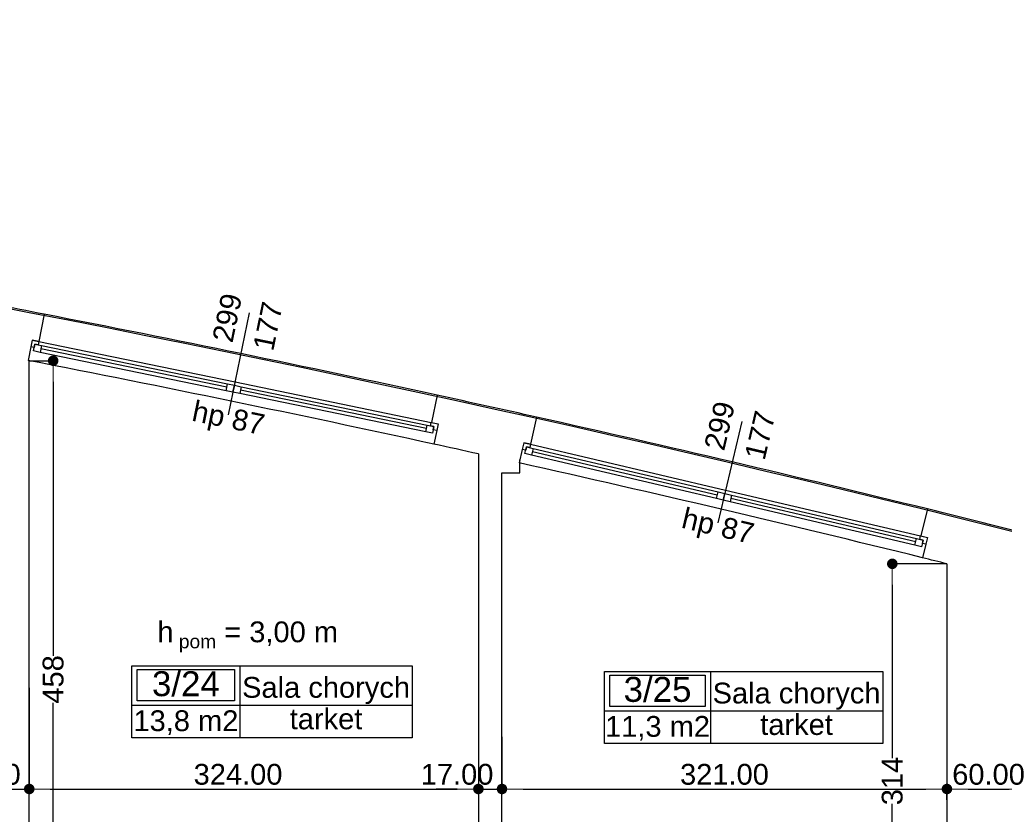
# Model space of a CAD drawing. Header units: millimetres. Extents: x -175445 to -20415, y -559200 to 231527.
# Tile 186 of 256: x -116780 to -109677, y -90351 to -84619. Entities that reach past the tile are written whole.
import ezdxf
from ezdxf.enums import TextEntityAlignment as Align

# ---------------------------------------------------------------- set-up
doc = ezdxf.new("R2010")
doc.units = ezdxf.units.MM
doc.header["$MEASUREMENT"] = 0
for name, color, linetype in [('Obiekt', 7, 'Continuous'), ('Okno', 7, 'Continuous'), ('Strefa', 7, 'Continuous'), ('Strop', 7, 'Continuous'), ('Słup', 7, 'Continuous'), ('Tekst', 7, 'Continuous'), ('Wymiary', 63, 'Continuous'), ('Ściana', 7, 'Continuous')]:
    doc.layers.add(name, color=color, linetype=linetype)
doc.styles.add('Arial', font='txt')
doc.styles.add('Times new roman', font='txt')
doc.dimstyles.new('GENERATED_STYLE__1', dxfattribs={"dimtxt": 150, "dimasz": 152, "dimexe": 0.18, "dimexo": 0, "dimgap": 0.09, "dimtad": 1, "dimtih": 1, "dimtoh": 1, "dimlfac": 0.1, "dimzin": 0, "dimdsep": 46, "dimtxsty": 'Arial', "dimblk": 'ARROWHEAD_11', "dimblk1": 'ARROWHEAD_11', "dimblk2": 'ARROWHEAD_11', "dimcen": 0.09, "dimclrd": 114, "dimclre": 114, "dimclrt": 114, "dimazin": 0, "dimtfac": 1, "dimtdec": 4, "dimtmove": 0, "dimatfit": 3, "dimfxl": 1, "dimtolj": 1, "dimtzin": 0, "dimarcsym": 0})
doc.dimstyles.new('GENERATED_STYLE__3', dxfattribs={"dimtxt": 150, "dimasz": 152, "dimexe": 0.18, "dimexo": 0, "dimgap": 0.09, "dimtad": 1, "dimlfac": 0.1, "dimzin": 0, "dimdsep": 46, "dimtxsty": 'Arial', "dimblk": 'ARROWHEAD_11', "dimblk1": 'ARROWHEAD_11', "dimblk2": 'ARROWHEAD_11', "dimcen": 0.09, "dimclrd": 114, "dimclre": 114, "dimclrt": 114, "dimazin": 0, "dimtfac": 1, "dimtdec": 4, "dimtmove": 2, "dimatfit": 3, "dimfxl": 1, "dimtolj": 1, "dimtzin": 0, "dimarcsym": 0})

# ---------------------------------------------------------------- blocks, each defined once
blk = doc.blocks.new('Sala chorych_3_24_26', base_point=(-109498.3, 39352.4))
at = {"layer": 'Strefa'}
for p, q in [((-110277.4, 39635.2), (-108255.6, 39635.2)), ((-110277.4, 39116.7), (-110277.4, 39635.2)), ((-109498.3, 39635.2), (-109498.3, 39116.7)), ((-108255.6, 39635.2), (-108255.6, 39116.7)), ((-110238.4, 39609.3), (-109537.3, 39609.3)), ((-110238.4, 39383), (-110238.4, 39609.3)), ((-109537.3, 39609.3), (-109537.3, 39383)), ((-110277.4, 39352.4), (-108255.6, 39352.4)), ((-109537.3, 39383), (-110238.4, 39383)), ((-108255.6, 39116.7), (-110277.4, 39116.7))]:
    blk.add_line(p, q, dxfattribs=at)
at = {"layer": 'Strefa', "style": 'Arial'}
for tag, height, p in [('ROOM_NUMBER', 180, (-109887.9, 39507.3)), ('ROOM_NAME', 150, (-108877, 39480.8)), ('ROOM_CALC_AREA', 150, (-109887.9, 39240.3)), ('floor_f', 150, (-108877, 39253.7))]:
    blk.add_attdef(tag, text='', height=height, dxfattribs=at).set_placement(p, align=Align.MIDDLE_CENTER)
blk = doc.blocks.new('Sala chorych_3_25_27', base_point=(-106104.2, 39311.3))
at = {"layer": 'Strefa'}
for p, q in [((-106867.4, 39594.2), (-104861.5, 39594.2)), ((-106867.4, 39075.6), (-106867.4, 39594.2)), ((-106829.3, 39568.2), (-106142.4, 39568.2)), ((-106829.3, 39342), (-106829.3, 39568.2)), ((-106142.4, 39568.2), (-106142.4, 39342)), ((-106104.2, 39594.2), (-106104.2, 39075.6)), ((-104861.5, 39594.2), (-104861.5, 39075.6)), ((-106867.4, 39311.3), (-104861.5, 39311.3)), ((-106142.4, 39342), (-106829.3, 39342)), ((-104861.5, 39075.6), (-106867.4, 39075.6))]:
    blk.add_line(p, q, dxfattribs=at)
at = {"layer": 'Strefa', "style": 'Arial'}
for tag, height, p in [('ROOM_NUMBER', 180, (-106485.8, 39466.3)), ('ROOM_NAME', 150, (-105482.9, 39439.7)), ('floor_f', 150, (-105482.9, 39212.6)), ('ROOM_CALC_AREA', 150, (-106485.8, 39199.3))]:
    blk.add_attdef(tag, text='', height=height, dxfattribs=at).set_placement(p, align=Align.MIDDLE_CENTER)
blk = doc.blocks.new('ARROWHEAD_11')
at = {"color": 0, "linetype": 'Continuous', "lineweight": 0}
blk.add_line((0, 0), (-1, 0), dxfattribs=at)
at = {"color": 0, "linetype": 'Continuous', "lineweight": 0, "const_width": 0.25, "flags": 128}
blk.add_lwpolyline([(-0.125, 0, 1), (0.125, 0, 1)], format="xyb", close=True, dxfattribs=at)
blk = doc.blocks.new('*D3369')
at = {"layer": 'Defpoints', "color": 0}
for p in [(-110484.9, -88543.8), (-110090.7, -88543.8), (-115030.7, -91676.6)]:
    blk.add_point(p, dxfattribs=at)
at = {"layer": 'Wymiary', "color": 114, "lineweight": -2}
for p, q in [((-110090.7, -88543.8), (-110485.1, -88543.8)), ((-110484.9, -88695.8), (-110484.9, -89944.8)), ((-110484.9, -91524.6), (-110484.9, -90275.7)), ((-115030.7, -91676.6), (-110484.7, -91676.6))]:
    blk.add_line(p, q, dxfattribs=at)
at = {"layer": 'Wymiary', "color": 114, "lineweight": -2, "xscale": 152, "yscale": 152, "zscale": 152}
for p, rotation in [((-110484.9, -88543.8), 90), ((-110484.9, -91676.6), 270)]:
    blk.add_blockref('ARROWHEAD_11', p, dxfattribs=dict(at, rotation=rotation))
at = {"layer": 'Wymiary', "color": 114, "lineweight": 13, "insert": (-110484.9, -90110.2), "char_height": 150, "attachment_point": 5, "rotation": 90, "style": 'Arial'}
blk.add_mtext('\\A1;314', dxfattribs=at)
blk = doc.blocks.new('*D3372')
at = {"layer": 'Defpoints', "color": 0}
for p in [(-116710.7, -87078.8), (-116538.1, -87078.8), (-115030.7, -91676.6)]:
    blk.add_point(p, dxfattribs=at)
at = {"layer": 'Wymiary', "color": 114, "lineweight": -2}
for p, q in [((-116710.7, -87078.8), (-116537.9, -87078.8)), ((-116538.1, -87230.8), (-116538.1, -89208.7)), ((-116538.1, -91524.6), (-116538.1, -89546.7)), ((-115030.7, -91676.6), (-116538.2, -91676.6))]:
    blk.add_line(p, q, dxfattribs=at)
at = {"layer": 'Wymiary', "color": 114, "lineweight": -2, "xscale": 152, "yscale": 152, "zscale": 152}
for p, rotation in [((-116538.1, -87078.8), 90), ((-116538.1, -91676.6), 270)]:
    blk.add_blockref('ARROWHEAD_11', p, dxfattribs=dict(at, rotation=rotation))
at = {"layer": 'Wymiary', "color": 114, "lineweight": 13, "insert": (-116538.1, -89377.7), "char_height": 150, "attachment_point": 5, "rotation": 90, "style": 'Arial'}
blk.add_mtext('\\A1;458', dxfattribs=at)
blk = doc.blocks.new('*D3571')
at = {"layer": 'Defpoints', "color": 0}
for p in [(-116880.7, -89437.7), (-116710.7, -89437.7), (-116710.7, -90168.2)]:
    blk.add_point(p, dxfattribs=at)
at = {"layer": 'Wymiary', "color": 114, "lineweight": -2}
for p, q in [((-116880.7, -89437.7), (-116880.7, -90168.3)), ((-116710.7, -89437.7), (-116710.7, -90168.3)), ((-117032.7, -90168.2), (-117184.7, -90168.2)), ((-116880.7, -90168.2), (-116710.7, -90168.2)), ((-116558.7, -90168.2), (-116406.7, -90168.2))]:
    blk.add_line(p, q, dxfattribs=at)
at = {"layer": 'Wymiary', "color": 114, "lineweight": -2, "xscale": 152, "yscale": 152, "zscale": 152}
blk.add_blockref('ARROWHEAD_11', (-116880.7, -90168.2), dxfattribs=at)
at = {"layer": 'Wymiary', "color": 114, "lineweight": -2, "xscale": 152, "yscale": 152, "zscale": 152, "rotation": 180}
blk.add_blockref('ARROWHEAD_11', (-116710.7, -90168.2), dxfattribs=at)
at = {"layer": 'Wymiary', "color": 114, "lineweight": 13, "insert": (-117034.6, -90063.2), "char_height": 150, "attachment_point": 5, "style": 'Arial'}
blk.add_mtext('\\A1;17.00', dxfattribs=at)
blk = doc.blocks.new('*D3572')
at = {"layer": 'Defpoints', "color": 0}
for p in [(-116710.7, -89437.7), (-113470.7, -89792.5), (-113470.7, -90168.2)]:
    blk.add_point(p, dxfattribs=at)
at = {"layer": 'Wymiary', "color": 114, "lineweight": -2}
for p, q in [((-116710.7, -89437.7), (-116710.7, -90168.3)), ((-113470.7, -89792.5), (-113470.7, -90168.3)), ((-116558.7, -90168.2), (-113622.7, -90168.2))]:
    blk.add_line(p, q, dxfattribs=at)
at = {"layer": 'Wymiary', "color": 114, "lineweight": -2, "xscale": 152, "yscale": 152, "zscale": 152, "rotation": 180}
blk.add_blockref('ARROWHEAD_11', (-116710.7, -90168.2), dxfattribs=at)
at = {"layer": 'Wymiary', "color": 114, "lineweight": -2, "xscale": 152, "yscale": 152, "zscale": 152}
blk.add_blockref('ARROWHEAD_11', (-113470.7, -90168.2), dxfattribs=at)
at = {"layer": 'Wymiary', "color": 114, "lineweight": 13, "insert": (-115204.6, -90063.2), "char_height": 150, "attachment_point": 5, "style": 'Arial'}
blk.add_mtext('\\A1;324.00', dxfattribs=at)
blk = doc.blocks.new('*D3573')
at = {"layer": 'Defpoints', "color": 0}
for p in [(-113470.7, -89792.5), (-113300.7, -89792.5), (-113300.7, -90168.2)]:
    blk.add_point(p, dxfattribs=at)
at = {"layer": 'Wymiary', "color": 114, "lineweight": -2}
for p, q in [((-113470.7, -89792.5), (-113470.7, -90168.3)), ((-113300.7, -89792.5), (-113300.7, -90168.3)), ((-113622.7, -90168.2), (-113774.7, -90168.2)), ((-113470.7, -90168.2), (-113300.7, -90168.2)), ((-113148.7, -90168.2), (-112996.7, -90168.2))]:
    blk.add_line(p, q, dxfattribs=at)
at = {"layer": 'Wymiary', "color": 114, "lineweight": -2, "xscale": 152, "yscale": 152, "zscale": 152}
blk.add_blockref('ARROWHEAD_11', (-113470.7, -90168.2), dxfattribs=at)
at = {"layer": 'Wymiary', "color": 114, "lineweight": -2, "xscale": 152, "yscale": 152, "zscale": 152, "rotation": 180}
blk.add_blockref('ARROWHEAD_11', (-113300.7, -90168.2), dxfattribs=at)
at = {"layer": 'Wymiary', "color": 114, "lineweight": 13, "insert": (-113624.6, -90063.2), "char_height": 150, "attachment_point": 5, "style": 'Arial'}
blk.add_mtext('\\A1;17.00', dxfattribs=at)
blk = doc.blocks.new('*D3574')
at = {"layer": 'Defpoints', "color": 0}
for p in [(-113300.7, -89792.5), (-110090.7, -90168.2), (-110090.7, -90245.6)]:
    blk.add_point(p, dxfattribs=at)
at = {"layer": 'Wymiary', "color": 114, "lineweight": -2}
for p, q in [((-113300.7, -89792.5), (-113300.7, -90168.3)), ((-113148.7, -90168.2), (-110242.7, -90168.2)), ((-110090.7, -90245.6), (-110090.7, -90168))]:
    blk.add_line(p, q, dxfattribs=at)
at = {"layer": 'Wymiary', "color": 114, "lineweight": -2, "xscale": 152, "yscale": 152, "zscale": 152, "rotation": 180}
blk.add_blockref('ARROWHEAD_11', (-113300.7, -90168.2), dxfattribs=at)
at = {"layer": 'Wymiary', "color": 114, "lineweight": -2, "xscale": 152, "yscale": 152, "zscale": 152}
blk.add_blockref('ARROWHEAD_11', (-110090.7, -90168.2), dxfattribs=at)
at = {"layer": 'Wymiary', "color": 114, "lineweight": 13, "insert": (-111695.7, -90063.2), "char_height": 150, "attachment_point": 5, "style": 'Arial'}
blk.add_mtext('\\A1;321.00', dxfattribs=at)
blk = doc.blocks.new('*D3575')
at = {"layer": 'Defpoints', "color": 0}
for p in [(-109490.7, -90168.2), (-110090.7, -90245.6), (-109490.7, -90245.6)]:
    blk.add_point(p, dxfattribs=at)
at = {"layer": 'Wymiary', "color": 114, "lineweight": -2}
for p, q in [((-110090.7, -90245.6), (-110090.7, -90168)), ((-109938.7, -90168.2), (-109642.7, -90168.2)), ((-109490.7, -90245.6), (-109490.7, -90168))]:
    blk.add_line(p, q, dxfattribs=at)
at = {"layer": 'Wymiary', "color": 114, "lineweight": -2, "xscale": 152, "yscale": 152, "zscale": 152, "rotation": 180}
blk.add_blockref('ARROWHEAD_11', (-110090.7, -90168.2), dxfattribs=at)
at = {"layer": 'Wymiary', "color": 114, "lineweight": -2, "xscale": 152, "yscale": 152, "zscale": 152}
blk.add_blockref('ARROWHEAD_11', (-109490.7, -90168.2), dxfattribs=at)
at = {"layer": 'Wymiary', "color": 114, "lineweight": 13, "insert": (-109790.7, -90063.2), "char_height": 150, "attachment_point": 5, "style": 'Arial'}
blk.add_mtext('\\A1;60.00', dxfattribs=at)

msp = doc.modelspace()

# ---------------------------------------------------------------- linework, layer by layer
at = {"layer": 'Obiekt'}
for p, q in [((-115123.258, -86733.672), (-115274.636, -87468.236)), ((-111570.712, -87517.151), (-111742.35, -88247.247))]:
    msp.add_line(p, q, dxfattribs=at)
at = {"layer": 'Okno'}
for p, q in [((-116690.689, -86929.874), (-116700.221, -86978.96)), ((-116690.13, -86929.989), (-116700.221, -86978.96)), ((-116690.689, -86929.874), (-116641.159, -86940.081)), ((-116641.789, -86939.951), (-116690.689, -86929.874)), ((-116675.736, -86984.006), (-116700.221, -86978.96)), ((-116680.782, -87008.492), (-116670.69, -86959.521)), ((-116631.811, -87018.584), (-116680.782, -87008.492)), ((-116670.69, -86959.521), (-116675.736, -86984.006)), ((-116646.205, -86964.567), (-116670.69, -86959.521)), ((-116670.69, -86959.521), (-116621.719, -86969.613)), ((-116641.159, -86940.081), (-116646.205, -86964.567)), ((-116641.159, -86940.081), (-115225.898, -87231.736)), ((-116621.719, -86969.613), (-116631.811, -87018.584)), ((-115284.961, -87270.616), (-116626.765, -86994.098)), ((-116621.719, -86969.613), (-115279.915, -87246.13)), ((-115290.007, -87295.101), (-116631.811, -87018.584)), ((-115290.007, -87295.101), (-116631.811, -87018.584)), ((-115290.007, -87295.101), (-115279.915, -87246.13)), ((-115279.915, -87246.13), (-115230.944, -87256.222)), ((-115241.036, -87305.193), (-115230.944, -87256.222)), ((-115230.944, -87256.222), (-115241.036, -87305.193)), ((-115230.944, -87256.222), (-115181.973, -87266.314)), ((-115225.898, -87231.736), (-113810.638, -87523.392)), ((-115181.973, -87266.314), (-115192.065, -87315.285)), ((-113845.215, -87567.317), (-115187.019, -87290.799)), ((-115181.973, -87266.314), (-113840.169, -87542.831)), ((-115241.036, -87305.193), (-115290.007, -87295.101)), ((-115192.065, -87315.285), (-115241.036, -87305.193)), ((-113850.261, -87591.802), (-115192.065, -87315.285)), ((-113850.261, -87591.802), (-115192.065, -87315.285)), ((-113850.261, -87591.802), (-113840.169, -87542.831)), ((-113840.169, -87542.831), (-113791.198, -87552.923)), ((-113815.684, -87547.877), (-113810.638, -87523.392)), ((-113791.198, -87552.923), (-113815.684, -87547.877)), ((-113810.638, -87523.392), (-113761.108, -87533.599)), ((-113810.007, -87523.522), (-113761.108, -87533.599)), ((-113791.198, -87552.923), (-113801.29, -87601.894)), ((-113796.244, -87577.409), (-113791.198, -87552.923)), ((-113771.759, -87582.454), (-113796.244, -87577.409)), ((-113761.667, -87533.484), (-113771.759, -87582.454)), ((-113761.108, -87533.599), (-113771.759, -87582.454)), ((-113801.29, -87601.894), (-113850.261, -87591.802)), ((-113142.97, -87669.923), (-113153.857, -87718.727)), ((-113142.415, -87670.053), (-113153.857, -87718.727)), ((-113129.521, -87724.448), (-113153.857, -87718.727)), ((-113142.97, -87669.923), (-113093.742, -87681.496)), ((-113094.368, -87681.349), (-113142.97, -87669.923)), ((-113135.242, -87748.784), (-113123.799, -87700.111)), ((-113123.799, -87700.111), (-113129.521, -87724.448)), ((-113099.463, -87705.833), (-113123.799, -87700.111)), ((-113123.799, -87700.111), (-113075.126, -87711.554)), ((-113093.742, -87681.496), (-113099.463, -87705.833)), ((-113093.742, -87681.496), (-111687.09, -88012.186)), ((-113075.126, -87711.554), (-113086.569, -87760.227)), ((-113075.126, -87711.554), (-111741.484, -88025.08)), ((-113086.569, -87760.227), (-113135.242, -87748.784)), ((-111752.927, -88073.753), (-113086.569, -87760.227)), ((-111752.927, -88073.753), (-113086.569, -87760.227)), ((-111747.205, -88049.416), (-113080.848, -87735.89)), ((-111752.927, -88073.753), (-111741.484, -88025.08)), ((-111704.254, -88085.195), (-111752.927, -88073.753)), ((-111741.484, -88025.08), (-111692.811, -88036.522)), ((-111704.254, -88085.195), (-111692.811, -88036.522)), ((-111692.811, -88036.522), (-111704.254, -88085.195)), ((-111692.811, -88036.522), (-111644.138, -88047.965)), ((-111687.09, -88012.186), (-110280.438, -88342.876)), ((-111644.138, -88047.965), (-111655.58, -88096.638)), ((-110316.217, -88385.827), (-111649.859, -88072.301)), ((-111644.138, -88047.965), (-110310.496, -88361.491)), ((-111655.58, -88096.638), (-111704.254, -88085.195)), ((-110321.938, -88410.164), (-111655.58, -88096.638)), ((-110321.938, -88410.164), (-111655.58, -88096.638)), ((-110286.159, -88367.212), (-110280.438, -88342.876)), ((-110280.438, -88342.876), (-110231.209, -88354.449)), ((-110279.811, -88343.023), (-110231.209, -88354.449)), ((-110231.765, -88354.318), (-110243.207, -88402.991)), ((-110231.209, -88354.449), (-110243.207, -88402.991)), ((-110321.938, -88410.164), (-110310.496, -88361.491)), ((-110273.265, -88421.606), (-110321.938, -88410.164)), ((-110310.496, -88361.491), (-110261.823, -88372.933)), ((-110261.823, -88372.933), (-110286.159, -88367.212)), ((-110261.823, -88372.933), (-110273.265, -88421.606)), ((-110267.544, -88397.27), (-110261.823, -88372.933)), ((-110243.207, -88402.991), (-110267.544, -88397.27))]:
    msp.add_line(p, q, dxfattribs=at)
for radius, start, end in [(131209.839, 77.72331512, 78.98782062), (130859.839, 77.70148148, 79.00965427), (131209.839, 76.13830993, 77.40281543), (130859.839, 76.11647629, 77.42464908)]:
    msp.add_arc((-141666.876, -215536.91), radius, start, end, dxfattribs=at)
at = {"layer": 'Strop', "flags": 128}
msp.add_lwpolyline([(-145950.766, -114276.565), (-102220.766, -114276.565), (-102220.766, -112869.769), (-102220.766, -112866.565), (-86970.765, -112866.565), (-80500.722, -112866.565), (-80500.722, -108356.645), (-73250.715, -108356.645), (-73250.715, -107080.605), (-73250.715, -105060.605), (-73250.715, -104443.284, 0.03196361), (-87766.262, -96042.647, 0.00052298), (-87996.035, -95934.358, 0.00198881), (-88871.874, -95526.952, 0.03139835), (-102840.651, -90213.64, 0.034913), (-120656.111, -86030.364), (-120656.106, -86030.333), (-120656.209, -86030.316, 0.0261473), (-131693.029, -84820.632), (-135966.978, -84618.624, 0.0060186)], format="xyb", dxfattribs=at)
at = {"layer": 'Słup'}
for p, q in [((-113170.722, -87886.604), (-113170.722, -87794.328)), ((-113300.722, -87886.604), (-113170.722, -87886.604))]:
    msp.add_line(p, q, dxfattribs=at)
at = {"layer": 'Ściana'}
for p, q in [((-116603.48, -86743.09), (-116641.789, -86939.951)), ((-116690.689, -86929.874), (-116700.221, -86978.96)), ((-116641.789, -86939.951), (-116690.689, -86929.874)), ((-116700.221, -86978.96), (-116719.286, -87077.129)), ((-113767.363, -87327.554), (-113810.007, -87523.522)), ((-113050.629, -87485.623), (-113094.368, -87681.349)), ((-113810.007, -87523.522), (-113761.108, -87533.599)), ((-113761.108, -87533.599), (-113771.759, -87582.454)), ((-113771.759, -87582.454), (-113793.06, -87680.163)), ((-113153.857, -87718.727), (-113175.63, -87816.331)), ((-113142.97, -87669.923), (-113153.857, -87718.727)), ((-113094.368, -87681.349), (-113142.97, -87669.923)), ((-110231.763, -88148.31), (-110279.811, -88343.023)), ((-110279.811, -88343.023), (-110231.209, -88354.449)), ((-110231.209, -88354.449), (-110243.207, -88402.991)), ((-110243.207, -88402.991), (-110267.203, -88500.073))]:
    msp.add_line(p, q, dxfattribs=at)
at = {"layer": 'Ściana', "flags": 128}
for points in [[(-116710.722, -91676.604), (-116710.722, -87078.793)], [(-113470.722, -87750.861), (-113470.722, -91676.604)], [(-113300.722, -91676.604), (-113300.722, -87886.604)], [(-110090.722, -88543.824), (-110090.722, -91676.604)]]:
    msp.add_lwpolyline(points, dxfattribs=at)
at = {"layer": 'Ściana'}
for radius, start, end in [(131209.839, 78.98782062, 79.29983801), (131209.839, 77.40281543, 77.72331512), (130859.839, 77.55699405, 77.70148148), (131209.839, 75.31247199, 76.13830993), (130859.839, 76.03686663, 76.11647629)]:
    msp.add_arc((-141666.876, -215536.91), radius, start, end, dxfattribs=at)

# ---------------------------------------------------------------- block references
at = {"layer": 'Strefa'}
ref = msp.add_blockref('Sala chorych_3_24_26', (-115191.095, -89563.506), dxfattribs=at)
ref.add_attrib('ROOM_NAME', 'Sala chorych', dxfattribs={"color": 7, "height": 150, "style": 'Arial'}).set_placement((-114569.731, -89435.106), align=Align.MIDDLE_CENTER)
ref.add_attrib('ROOM_NUMBER', '3/24', dxfattribs={"color": 7, "height": 180, "style": 'Arial'}).set_placement((-115580.615, -89408.559), align=Align.MIDDLE_CENTER)
ref.add_attrib('ROOM_CALC_AREA', '13,8 m2', dxfattribs={"color": 7, "height": 150, "style": 'Arial'}).set_placement((-115580.615, -89675.56), align=Align.MIDDLE_CENTER)
ref.add_attrib('floor_f', 'tarket', dxfattribs={"color": 7, "height": 150, "style": 'Arial'}).set_placement((-114569.731, -89662.189), align=Align.MIDDLE_CENTER)
ref = msp.add_blockref('Sala chorych_3_25_27', (-111796.971, -89604.564), dxfattribs=at)
ref.add_attrib('ROOM_NAME', 'Sala chorych', dxfattribs={"color": 7, "height": 150, "style": 'Arial'}).set_placement((-111175.607, -89476.164), align=Align.MIDDLE_CENTER)
ref.add_attrib('ROOM_NUMBER', '3/25', dxfattribs={"color": 7, "height": 180, "style": 'Arial'}).set_placement((-112178.571, -89449.617), align=Align.MIDDLE_CENTER)
ref.add_attrib('ROOM_CALC_AREA', '11,3 m2', dxfattribs={"color": 7, "height": 150, "style": 'Arial'}).set_placement((-112178.571, -89716.618), align=Align.MIDDLE_CENTER)
ref.add_attrib('floor_f', 'tarket', dxfattribs={"color": 7, "height": 150, "style": 'Arial'}).set_placement((-111175.607, -89703.247), align=Align.MIDDLE_CENTER)

# ---------------------------------------------------------------- texts
at = {"layer": 'Obiekt', "char_height": 150, "attachment_point": 7, "style": 'Arial'}
for s, insert, rotation in [('\\A1;{\\fArial|b0|i0|c238|p38;299}', (-115243.038, -86955.549), 78.3555679), ('\\A1;{\\fArial|b0|i0|c238|p38;177}', (-114951.63, -87015.602), 78.3555679), ('\\A1;{\\fArial|b0|i0|c238|p38;hp 87}', (-115554.241, -87554.409), 348.3555679), ('\\A1;{\\fArial|b0|i0|c238|p38;299}', (-111696.584, -87735.63), 76.7705627), ('\\A1;{\\fArial|b0|i0|c238|p38;177}', (-111406.948, -87803.721), 76.7705627), ('\\A1;{\\fArial|b0|i0|c238|p38;hp 87}', (-112024.232, -88325.653), 346.7705627)]:
    msp.add_mtext(s, dxfattribs=dict(at, insert=insert, rotation=rotation))
at = {"layer": 'Tekst', "insert": (-115134.821, -88915.814), "char_height": 150, "attachment_point": 2, "style": 'Times new roman'}
msp.add_mtext('\\A1;{\\fArial|b0|i0|c0|p38;h\\fArial|b0|i0|c0|p38;\\A1{\\H.66x;\\S ^  pom;}\\fArial|b0|i0|c0|p38; = 3,00 m}', dxfattribs=at)

# ---------------------------------------------------------------- dimensions: what is measured, and where the dimension line sits
at = {"layer": 'Wymiary', "color": 114, "lineweight": 13}
for base, p2, text, picture, middle in [((-116538.059, -87078.793), (-116710.722, -87078.793), '458', '*D3372', (-116538.059, -89377.699)), ((-110484.917, -88543.824), (-110090.722, -88543.824), '314', '*D3369', (-110484.917, -90110.214))]:
    dim = msp.add_linear_dim(base=base, p1=(-115030.722, -91676.604), p2=p2, angle=90, text=text, dimstyle='GENERATED_STYLE__1', dxfattribs=at)
    dim.commit()
    dim.dimension.update_dxf_attribs({"geometry": picture, "text_midpoint": middle, "dimtype": 160, "text_rotation": 90})
for base, p1, p2, picture, middle in [((-116710.722, -90168.165), (-116880.722, -89437.699), (-116710.722, -89437.699), '*D3571', (-117034.551, -90063.165)), ((-113470.722, -90168.165), (-116710.722, -89437.699), (-113470.722, -89792.547), '*D3572', (-115204.551, -90063.165)), ((-113300.722, -90168.165), (-113470.722, -89792.547), (-113300.722, -89792.547), '*D3573', (-113624.551, -90063.165)), ((-110090.722, -90168.165), (-113300.722, -89792.547), (-110090.722, -90245.561), '*D3574', (-111695.722, -90063.165)), ((-109490.722, -90168.165), (-110090.722, -90245.561), (-109490.722, -90245.561), '*D3575', (-109790.722, -90063.165))]:
    dim = msp.add_linear_dim(base=base, p1=p1, p2=p2, dimstyle='GENERATED_STYLE__3', dxfattribs=at)
    dim.commit()
    dim.dimension.update_dxf_attribs({"geometry": picture, "text_midpoint": middle, "dimtype": 160})

doc.saveas('drawing.dxf')
